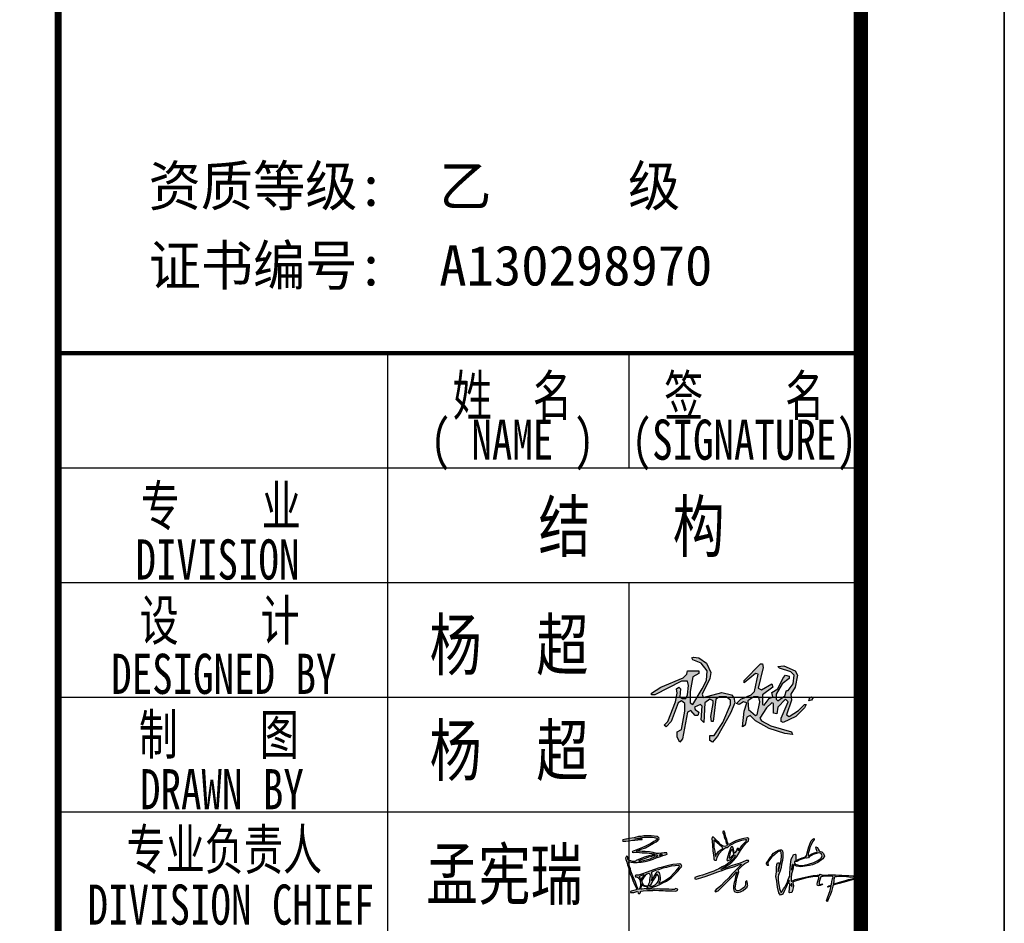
# Model space of a CAD drawing. Extents: x -302077 to 107904, y -9283 to 295706.
# Tile 32 of 256: x -173876 to -167008, y 3739 to 10043. Entities that reach past the tile are written whole.
import ezdxf
from ezdxf.enums import TextEntityAlignment as Align

# ---------------------------------------------------------------- set-up
doc = ezdxf.new("R2010")
doc.units = 0
doc.header["$LTSCALE"] = 500
doc.header["$MEASUREMENT"] = 0
doc.layers.get('0').update_dxf_attribs({"linetype": 'CONTINUOUS'})
doc.layers.add('PUB_TITLE', color=4, linetype='CONTINUOUS')
doc.layers.add('TK', color=7, linetype='CONTINUOUS')
doc.styles.add('-宋体', font='txt', dxfattribs={"width": 0.8})
doc.styles.add('TKHZ1', font='txt', dxfattribs={"width": 0.8})

# ---------------------------------------------------------------- blocks, each defined once
blk = doc.blocks.new('A$C0D8D3458')
at = {"linetype": 'Continuous'}
h = blk.add_hatch(color=256, dxfattribs=at)
h.paths.add_polyline_path([(125, 52), (124, 53), (119, 53), (112, 48), (113, 38), (121, 31), (123, 32), (126, 47)], flags=16)
h.paths.add_polyline_path([(186, 53), (188, 52), (186, 49), (183, 48), (184, 52)])
h.paths.add_polyline_path([(127, 91), (129, 91), (130, 87), (124, 63), (128, 61), (140, 68), (141, 64), (129, 55), (129, 44), (131, 43), (137, 51), (141, 53), (140, 58), (147, 62), (153, 75), (156, 78), (160, 77), (160, 74), (152, 68), (145, 56), (145, 50), (147, 48), (155, 54), (157, 60), (159, 60), (165, 68), (166, 78), (162, 82), (149, 86), (147, 88), (154, 89), (167, 83), (170, 78), (167, 64), (162, 56), (163, 49), (157, 32), (160, 30), (171, 37), (178, 44), (180, 44), (178, 40), (168, 30), (153, 23), (151, 24), (151, 28), (159, 47), (156, 50), (147, 41), (146, 33), (142, 34), (142, 45), (140, 46), (134, 40), (126, 28), (128, 25), (139, 19), (163, 12), (164, 9), (155, 10), (137, 16), (121, 25), (115, 31), (111, 29), (109, 20), (106, 18), (108, 36), (111, 46), (107, 47), (102, 44), (99, 45), (104, 50), (116, 55), (120, 59), (124, 79), (121, 80), (108, 69), (108, 72)])
h.paths.add_polyline_path([(49, 99), (55, 98), (64, 92), (69, 81), (68, 74), (59, 56), (60, 52), (82, 58), (93, 55), (96, 52), (97, 46), (92, 34), (77, 7), (71, 0), (68, 2), (68, 8), (73, 8), (83, 23), (92, 44), (92, 49), (87, 53), (79, 53), (75, 50), (72, 24), (70, 24), (69, 30), (72, 45), (72, 48), (68, 50), (62, 46), (61, 23), (58, 26), (59, 42), (57, 44), (50, 41), (51, 38), (55, 35), (54, 31), (51, 31), (46, 37), (42, 35), (36, 4), (33, 0), (30, 6), (30, 12), (35, 15), (39, 36), (39, 45), (35, 48), (31, 46), (23, 24), (17, 18), (15, 20), (19, 24), (28, 47), (30, 57), (29, 62), (32, 64), (34, 62), (33, 53), (36, 51), (40, 51), (42, 55), (43, 66), (42, 71), (35, 71), (4, 55), (0, 55), (0, 57), (11, 64), (37, 75), (41, 79), (42, 83), (55, 83), (55, 80), (48, 76), (45, 59), (45, 46), (48, 44), (59, 62), (64, 72), (65, 83), (58, 92), (48, 96), (47, 98)])
for points in [[(49, 99), (55, 98), (64, 92), (69, 81), (68, 74), (59, 56), (60, 52), (82, 58), (93, 55), (96, 52), (97, 46), (92, 34), (77, 7), (71, 0), (68, 2), (68, 8), (73, 8), (83, 23), (92, 44), (92, 49), (87, 53), (79, 53), (75, 50), (72, 24), (70, 24), (69, 30), (72, 45), (72, 48), (68, 50), (62, 46), (61, 23), (58, 26), (59, 42), (57, 44), (50, 41), (51, 38), (55, 35), (54, 31), (51, 31), (46, 37), (42, 35), (36, 4), (33, 0), (30, 6), (30, 12), (35, 15), (39, 36), (39, 45), (35, 48), (31, 46), (23, 24), (17, 18), (15, 20), (19, 24), (28, 47), (30, 57), (29, 62), (32, 64), (34, 62), (33, 53), (36, 51), (40, 51), (42, 55), (43, 66), (42, 71), (35, 71), (4, 55), (0, 55), (0, 57), (11, 64), (37, 75), (41, 79), (42, 83), (55, 83), (55, 80), (48, 76), (45, 59), (45, 46), (48, 44), (59, 62), (64, 72), (65, 83), (58, 92), (48, 96), (47, 98), (49, 99)], [(127, 91), (129, 91), (130, 87), (124, 63), (128, 61), (140, 68), (141, 64), (129, 55), (129, 44), (131, 43), (137, 51), (141, 53), (140, 58), (147, 62), (153, 75), (156, 78), (160, 77), (160, 74), (152, 68), (145, 56), (145, 50), (147, 48), (155, 54), (157, 60), (159, 60), (165, 68), (166, 78), (162, 82), (149, 86), (147, 88), (154, 89), (167, 83), (170, 78), (167, 64), (162, 56), (163, 49), (157, 32), (160, 30), (171, 37), (178, 44), (180, 44), (178, 40), (168, 30), (153, 23), (151, 24), (151, 28), (159, 47), (156, 50), (147, 41), (146, 33), (142, 34), (142, 45), (140, 46), (134, 40), (126, 28), (128, 25), (139, 19), (163, 12), (164, 9), (155, 10), (137, 16), (121, 25), (115, 31), (111, 29), (109, 20), (106, 18), (108, 36), (111, 46), (107, 47), (102, 44), (99, 45), (104, 50), (116, 55), (120, 59), (124, 79), (121, 80), (108, 69), (108, 72), (127, 91)], [(125, 52), (124, 53), (119, 53), (112, 48), (113, 38), (121, 31), (123, 32), (126, 47), (125, 52)], [(186, 53), (188, 52), (186, 49), (183, 48), (184, 52), (186, 53)]]:
    blk.add_lwpolyline(points, dxfattribs=at)
blk = doc.blocks.new('孟宪瑞')
h = blk.add_hatch(color=3)
h.paths.add_polyline_path([(2326, -442), (2320, -469), (2316, -505), (2318, -519), (2325, -489), (2329, -455), (2329, -442)], flags=16)
h.paths.add_polyline_path([(2392, -401), (2363, -399), (2359, -423), (2367, -437), (2398, -450), (2437, -460), (2490, -458), (2551, -448), (2627, -428), (2683, -404), (2730, -371), (2746, -339), (2736, -308), (2698, -298), (2623, -318), (2566, -345), (2557, -357), (2535, -364), (2518, -356), (2479, -367), (2437, -382), (2402, -396)], flags=16)
h.paths.add_polyline_path([(2918, -634), (2910, -631), (2903, -649), (2894, -675), (2888, -712), (2882, -733), (2891, -736), (2952, -719), (2999, -707), (3053, -695), (3095, -684), (3125, -679), (3161, -671), (3197, -665), (3187, -657), (3127, -656), (3070, -646), (3012, -640), (2963, -634), (2932, -637)], flags=16)
h.paths.add_polyline_path([(2299, -708), (2297, -727), (2306, -744), (2315, -725), (2309, -705)], flags=16)
h.paths.add_polyline_path([(1992, -417), (1992, -427), (1998, -432), (2004, -432), (1996, -440), (1984, -438), (1976, -431), (1973, -419), (1975, -405), (1991, -379), (2015, -348), (2040, -317), (2053, -299), (2076, -274), (2112, -251), (2146, -235), (2164, -229), (2190, -231), (2204, -247), (2206, -279), (2202, -327), (2195, -377), (2181, -431), (2171, -476), (2158, -518), (2142, -556), (2132, -571), (2125, -604), (2124, -644), (2125, -684), (2133, -730), (2136, -764), (2144, -790), (2151, -809), (2151, -820), (2156, -821), (2170, -803), (2193, -773), (2211, -750), (2226, -722), (2244, -688), (2262, -647), (2273, -622), (2287, -601), (2288, -583), (2288, -559), (2295, -493), (2306, -433), (2309, -407), (2318, -366), (2334, -335), (2345, -315), (2352, -305), (2374, -301), (2383, -315), (2382, -350), (2380, -369), (2374, -378), (2384, -384), (2412, -377), (2468, -357), (2500, -348), (2519, -337), (2522, -331), (2527, -339), (2531, -326), (2539, -289), (2556, -237), (2569, -206), (2594, -149), (2606, -128), (2628, -104), (2636, -99), (2646, -98), (2647, -108), (2638, -123), (2622, -143), (2600, -183), (2582, -219), (2568, -260), (2555, -299), (2553, -321), (2555, -329), (2567, -325), (2603, -304), (2629, -296), (2673, -285), (2682, -279), (2667, -240), (2663, -214), (2685, -221), (2694, -246), (2709, -268), (2719, -279), (2745, -285), (2768, -309), (2776, -344), (2754, -381), (2683, -429), (2608, -459), (2563, -466), (2504, -473), (2444, -477), (2387, -464), (2354, -446), (2344, -445), (2338, -485), (2327, -526), (2311, -569), (2304, -623), (2304, -653), (2301, -670), (2309, -671), (2358, -649), (2455, -630), (2538, -614), (2611, -607), (2666, -603), (2698, -605), (2708, -594), (2724, -598), (2729, -605), (2817, -606), (2917, -612), (3007, -620), (3046, -627), (3103, -628), (3159, -638), (3217, -639), (3266, -649), (3288, -656), (3283, -665), (3254, -673), (3210, -675), (3161, -686), (3112, -700), (3034, -716), (2964, -731), (2906, -744), (2880, -750), (2872, -765), (2852, -836), (2831, -887), (2812, -923), (2795, -959), (2787, -974), (2776, -965), (2792, -924), (2815, -875), (2833, -825), (2843, -784), (2849, -763), (2830, -766), (2809, -774), (2798, -771), (2817, -760), (2850, -750), (2859, -736), (2864, -700), (2876, -664), (2882, -642), (2877, -631), (2844, -628), (2802, -624), (2766, -624), (2747, -624), (2728, -624), (2716, -630), (2705, -656), (2692, -685), (2688, -697), (2687, -717), (2688, -732), (2708, -730), (2728, -727), (2730, -738), (2699, -749), (2680, -752), (2662, -748), (2657, -726), (2666, -700), (2677, -673), (2685, -645), (2687, -632), (2679, -623), (2604, -626), (2522, -635), (2451, -650), (2371, -669), (2329, -680), (2324, -694), (2330, -733), (2324, -765), (2314, -799), (2306, -828), (2276, -832), (2267, -827), (2276, -766), (2282, -710), (2275, -699), (2268, -694), (2273, -674), (2275, -653), (2262, -677), (2235, -742), (2204, -793), (2178, -842), (2146, -858), (2126, -821), (2112, -744), (2103, -661), (2093, -594), (2106, -533), (2110, -471), (2115, -432), (2125, -409), (2143, -411), (2146, -438), (2137, -473), (2130, -495), (2127, -530), (2140, -505), (2158, -441), (2177, -375), (2184, -314), (2183, -267), (2172, -250), (2138, -255), (2089, -294), (2051, -321), (2008, -376), (1991, -401)])
h.paths.add_polyline_path([(1262, -55), (1261, -100), (1257, -152), (1266, -209), (1270, -259), (1272, -282), (1289, -256), (1318, -214), (1356, -189), (1380, -174), (1374, -156), (1336, -122), (1307, -92), (1278, -67)], flags=16)
h.paths.add_polyline_path([(1508, -190), (1498, -200), (1481, -236), (1468, -279), (1461, -300), (1462, -312), (1476, -307), (1511, -276), (1527, -263), (1523, -236), (1516, -203)], flags=16)
h.paths.add_polyline_path([(1412, 62), (1402, 65), (1389, 59), (1392, 42), (1401, 16), (1405, -15), (1414, -45), (1425, -63), (1426, -79), (1430, -103), (1441, -123), (1438, -140), (1405, -150), (1390, -145), (1352, -119), (1327, -90), (1300, -61), (1280, -36), (1259, -14), (1240, -12), (1235, -35), (1236, -66), (1238, -126), (1239, -201), (1245, -263), (1249, -297), (1251, -312), (1252, -327), (1262, -333), (1285, -330), (1298, -296), (1311, -262), (1333, -236), (1372, -198), (1394, -180), (1409, -171), (1423, -165), (1439, -165), (1455, -157), (1469, -141), (1501, -126), (1563, -98), (1605, -85), (1646, -74), (1673, -69), (1697, -64), (1712, -65), (1714, -72), (1697, -96), (1672, -120), (1646, -148), (1627, -169), (1610, -197), (1602, -215), (1595, -217), (1596, -204), (1603, -189), (1590, -180), (1576, -190), (1566, -210), (1548, -237), (1542, -247), (1536, -238), (1529, -208), (1526, -191), (1520, -165), (1510, -152), (1495, -158), (1483, -188), (1460, -240), (1444, -282), (1434, -316), (1429, -333), (1436, -348), (1459, -342), (1482, -330), (1511, -300), (1525, -281), (1537, -275), (1544, -289), (1520, -323), (1492, -352), (1456, -377), (1409, -405), (1359, -429), (1314, -454), (1272, -468), (1243, -481), (1187, -499), (1134, -516), (1082, -528), (1040, -537), (997, -548), (977, -559), (974, -574), (995, -581), (1058, -567), (1133, -546), (1223, -517), (1296, -494), (1356, -476), (1415, -460), (1485, -442), (1535, -429), (1588, -413), (1611, -408), (1625, -403), (1626, -409), (1589, -442), (1554, -475), (1489, -536), (1439, -590), (1383, -634), (1333, -683), (1302, -713), (1261, -736), (1242, -757), (1253, -770), (1287, -756), (1341, -710), (1394, -662), (1440, -619), (1481, -583), (1514, -549), (1547, -516), (1555, -502), (1560, -510), (1553, -533), (1538, -570), (1523, -631), (1514, -653), (1505, -697), (1502, -740), (1511, -776), (1535, -788), (1561, -793), (1598, -786), (1634, -766), (1671, -739), (1692, -724), (1690, -709), (1700, -704), (1699, -693), (1697, -676), (1694, -652), (1692, -633), (1670, -651), (1669, -675), (1666, -705), (1656, -723), (1623, -746), (1593, -761), (1569, -770), (1556, -770), (1542, -764), (1530, -747), (1527, -718), (1532, -701), (1544, -643), (1556, -595), (1575, -536), (1587, -507), (1583, -487), (1578, -481), (1585, -476), (1625, -435), (1650, -412), (1672, -398), (1702, -385), (1723, -377), (1732, -369), (1725, -357), (1694, -358), (1654, -374), (1609, -387), (1545, -406), (1486, -422), (1419, -443), (1383, -454), (1339, -462), (1362, -447), (1406, -425), (1452, -400), (1496, -368), (1526, -345), (1567, -295), (1624, -213), (1669, -157), (1689, -129), (1717, -103), (1740, -84), (1745, -57), (1727, -43), (1677, -51), (1619, -64), (1563, -79), (1518, -99), (1486, -114), (1464, -126), (1455, -118), (1447, -90), (1440, -53), (1431, -14), (1420, 22), (1416, 45)])
h.paths.add_polyline_path([(393, -452), (380, -454), (381, -468), (382, -503), (382, -524), (380, -546), (375, -557), (372, -567), (375, -571), (391, -551), (410, -524), (429, -494), (445, -475), (453, -457), (468, -452), (486, -464), (493, -504), (497, -540), (494, -568), (492, -587), (475, -611), (476, -618), (519, -599), (564, -580), (596, -560), (640, -531), (682, -489), (719, -458), (747, -428), (766, -404), (771, -389), (760, -381), (710, -382), (656, -387), (591, -402), (540, -407), (477, -429), (436, -436)], flags=16)
h.paths.add_polyline_path([(460, -487), (445, -502), (432, -523), (401, -569), (376, -606), (365, -630), (343, -639), (336, -645), (354, -650), (388, -648), (422, -633), (450, -608), (469, -588), (476, -557), (477, -528), (471, -504)], flags=16)
h.paths.add_polyline_path([(339, -471), (315, -482), (291, -499), (271, -520), (257, -541), (248, -557), (243, -574), (245, -600), (253, -615), (265, -629), (295, -640), (314, -644), (323, -644), (330, -634), (337, -615), (350, -586), (354, -553), (360, -533), (363, -505), (359, -485), (350, -471)], flags=16)
h.paths.add_polyline_path([(234, -623), (230, -630), (228, -650), (225, -662), (222, -671), (224, -683), (240, -681), (268, -676), (297, -672), (315, -669), (322, -665), (319, -658), (302, -655), (282, -651), (267, -646), (254, -639), (247, -632), (241, -625), (240, -623), (236, -617), (234, -617)], flags=16)
h.paths.add_polyline_path([(269, -489), (242, -497), (223, -502), (211, -507), (208, -518), (213, -524), (219, -538), (224, -552), (225, -564), (232, -563), (238, -546), (253, -524), (264, -508), (272, -497), (276, -488)], flags=16)
h.paths.add_polyline_path([(468, -227), (446, -226), (432, -231), (417, -233), (404, -238), (383, -242), (377, -239), (372, -242), (348, -249), (315, -258), (275, -269), (233, -283), (214, -290), (215, -298), (238, -297), (277, -291), (333, -280), (372, -269), (400, -260), (439, -248), (459, -241), (470, -240), (477, -234), (474, -228)], flags=16)
h.paths.add_polyline_path([(542, -217), (525, -217), (510, -220), (502, -227), (503, -232), (516, -229), (542, -221)], flags=16)
h.paths.add_polyline_path([(46, 14), (8, 7), (0, 0), (4, -12), (49, -12), (87, -7), (139, -3), (173, -3), (213, 0), (249, 2), (275, 2), (275, 12), (241, 12), (206, 11), (179, 11), (179, 16), (221, 22), (271, 27), (297, 31), (334, 31), (380, 28), (415, 25), (442, 20), (460, 15), (474, 10), (482, 3), (481, -7), (461, -20), (434, -35), (413, -47), (390, -59), (362, -72), (333, -84), (305, -96), (273, -109), (225, -127), (201, -135), (177, -144), (155, -149), (143, -153), (130, -158), (129, -169), (143, -173), (197, -173), (230, -176), (265, -181), (296, -185), (332, -188), (362, -193), (398, -197), (425, -204), (435, -210), (430, -215), (397, -222), (353, -231), (290, -245), (247, -260), (210, -272), (177, -287), (166, -293), (159, -297), (128, -295), (102, -286), (85, -281), (72, -281), (65, -270), (63, -255), (63, -237), (58, -226), (45, -220), (39, -229), (34, -238), (29, -246), (34, -265), (45, -303), (56, -338), (64, -365), (72, -389), (72, -425), (85, -468), (104, -519), (117, -559), (137, -617), (156, -652), (164, -672), (164, -690), (127, -698), (106, -702), (86, -705), (79, -711), (79, -722), (96, -725), (126, -725), (152, -715), (165, -711), (175, -711), (182, -718), (184, -735), (194, -746), (206, -740), (215, -729), (216, -716), (226, -710), (254, -706), (312, -706), (349, -706), (388, -708), (434, -708), (471, -712), (501, -714), (530, -718), (564, -723), (610, -725), (656, -729), (695, -732), (712, -731), (732, -719), (728, -706), (708, -699), (697, -699), (693, -706), (685, -712), (651, -707), (608, -702), (563, -700), (527, -697), (483, -694), (448, -690), (420, -694), (403, -690), (389, -690), (375, -688), (351, -688), (321, -688), (301, -688), (301, -684), (333, -675), (377, -668), (394, -662), (402, -657), (419, -655), (445, -648), (498, -628), (531, -612), (581, -592), (609, -574), (655, -542), (709, -490), (749, -453), (775, -423), (792, -404), (802, -393), (794, -373), (777, -360), (734, -360), (680, -365), (618, -377), (581, -384), (536, -393), (474, -407), (422, -421), (359, -441), (308, -458), (257, -474), (227, -483), (200, -487), (186, -490), (176, -488), (166, -488), (155, -498), (155, -510), (170, -510), (186, -517), (197, -524), (206, -538), (213, -559), (217, -579), (220, -602), (221, -628), (212, -666), (202, -685), (188, -688), (181, -672), (170, -642), (154, -583), (139, -541), (121, -500), (97, -429), (93, -394), (83, -367), (76, -330), (72, -301), (79, -297), (105, -306), (140, -311), (190, -313), (244, -313), (299, -306), (354, -294), (411, -276), (456, -263), (487, -255), (517, -244), (550, -233), (587, -227), (610, -217), (606, -200), (567, -196), (532, -200), (488, -203), (462, -200), (417, -184), (365, -176), (308, -169), (267, -164), (239, -159), (205, -159), (189, -160), (192, -152), (254, -134), (312, -114), (372, -86), (426, -59), (466, -41), (490, -25), (504, -10), (507, 1), (506, 15), (481, 32), (441, 41), (399, 46), (358, 49), (299, 51), (261, 45), (226, 43), (165, 30), (96, 22), (56, 17)])
for points in [[(46, 14), (8, 7), (0, 0), (4, -12), (49, -12), (87, -7), (139, -3), (173, -3), (213, 0), (249, 2), (275, 2), (275, 12), (241, 12), (206, 11), (179, 11), (179, 16), (221, 22), (271, 27), (297, 31), (334, 31), (380, 28), (415, 25), (442, 20), (460, 15), (474, 10), (482, 3), (481, -7), (461, -20), (434, -35), (413, -47), (390, -59), (362, -72), (333, -84), (305, -96), (273, -109), (225, -127), (201, -135), (177, -144), (155, -149), (143, -153), (130, -158), (129, -169), (143, -173), (197, -173), (230, -176), (265, -181), (296, -185), (332, -188), (362, -193), (398, -197), (425, -204), (435, -210), (430, -215), (397, -222), (353, -231), (290, -245), (247, -260), (210, -272), (177, -287), (166, -293), (159, -297), (128, -295), (102, -286), (85, -281), (72, -281), (65, -270), (63, -255), (63, -237), (58, -226), (45, -220), (39, -229), (34, -238), (29, -246), (34, -265), (45, -303), (56, -338), (64, -365), (72, -389), (72, -425), (85, -468), (104, -519), (117, -559), (137, -617), (156, -652), (164, -672), (164, -690), (127, -698), (106, -702), (86, -705), (79, -711), (79, -722), (96, -725), (126, -725), (152, -715), (165, -711), (175, -711), (182, -718), (184, -735), (194, -746), (206, -740), (215, -729), (216, -716), (226, -710), (254, -706), (312, -706), (349, -706), (388, -708), (434, -708), (471, -712), (501, -714), (530, -718), (564, -723), (610, -725), (656, -729), (695, -732), (712, -731), (732, -719), (728, -706), (708, -699), (697, -699), (693, -706), (685, -712), (651, -707), (608, -702), (563, -700), (527, -697), (483, -694), (448, -690), (420, -694), (403, -690), (389, -690), (375, -688), (351, -688), (321, -688), (301, -688), (301, -684), (333, -675), (377, -668), (394, -662), (402, -657), (419, -655), (445, -648), (498, -628), (531, -612), (581, -592), (609, -574), (655, -542), (709, -490), (749, -453), (775, -423), (792, -404), (802, -393), (794, -373), (777, -360), (734, -360), (680, -365), (618, -377), (581, -384), (536, -393), (474, -407), (422, -421), (359, -441), (308, -458), (257, -474), (227, -483), (200, -487), (186, -490), (176, -488), (166, -488), (155, -498), (155, -510), (170, -510), (186, -517), (197, -524), (206, -538), (213, -559), (217, -579), (220, -602), (221, -628), (212, -666), (202, -685), (188, -688), (181, -672), (170, -642), (154, -583), (139, -541), (121, -500), (97, -429), (93, -394), (83, -367), (76, -330), (72, -301), (79, -297), (105, -306), (140, -311), (190, -313), (244, -313), (299, -306), (354, -294), (411, -276), (456, -263), (487, -255), (517, -244), (550, -233), (587, -227), (610, -217), (606, -200), (567, -196), (532, -200), (488, -203), (462, -200), (417, -184), (365, -176), (308, -169), (267, -164), (239, -159), (205, -159), (189, -160), (192, -152), (254, -134), (312, -114), (372, -86), (426, -59), (466, -41), (490, -25), (504, -10), (507, 1), (506, 15), (481, 32), (441, 41), (399, 46), (358, 49), (299, 51), (261, 45), (226, 43), (165, 30), (96, 22), (56, 17)], [(1412, 62), (1402, 65), (1389, 59), (1392, 42), (1401, 16), (1405, -15), (1414, -45), (1425, -63), (1426, -79), (1430, -103), (1441, -123), (1438, -140), (1405, -150), (1390, -145), (1352, -119), (1327, -90), (1300, -61), (1280, -36), (1259, -14), (1240, -12), (1235, -35), (1236, -66), (1238, -126), (1239, -201), (1245, -263), (1249, -297), (1251, -312), (1252, -327), (1262, -333), (1285, -330), (1298, -296), (1311, -262), (1333, -236), (1372, -198), (1394, -180), (1409, -171), (1423, -165), (1439, -165), (1455, -157), (1469, -141), (1501, -126), (1563, -98), (1605, -85), (1646, -74), (1673, -69), (1697, -64), (1712, -65), (1714, -72), (1697, -96), (1672, -120), (1646, -148), (1627, -169), (1610, -197), (1602, -215), (1595, -217), (1596, -204), (1603, -189), (1590, -180), (1576, -190), (1566, -210), (1548, -237), (1542, -247), (1536, -238), (1529, -208), (1526, -191), (1520, -165), (1510, -152), (1495, -158), (1483, -188), (1460, -240), (1444, -282), (1434, -316), (1429, -333), (1436, -348), (1459, -342), (1482, -330), (1511, -300), (1525, -281), (1537, -275), (1544, -289), (1520, -323), (1492, -352), (1456, -377), (1409, -405), (1359, -429), (1314, -454), (1272, -468), (1243, -481), (1187, -499), (1134, -516), (1082, -528), (1040, -537), (997, -548), (977, -559), (974, -574), (995, -581), (1058, -567), (1133, -546), (1223, -517), (1296, -494), (1356, -476), (1415, -460), (1485, -442), (1535, -429), (1588, -413), (1611, -408), (1625, -403), (1626, -409), (1589, -442), (1554, -475), (1489, -536), (1439, -590), (1383, -634), (1333, -683), (1302, -713), (1261, -736), (1242, -757), (1253, -770), (1287, -756), (1341, -710), (1394, -662), (1440, -619), (1481, -583), (1514, -549), (1547, -516), (1555, -502), (1560, -510), (1553, -533), (1538, -570), (1523, -631), (1514, -653), (1505, -697), (1502, -740), (1511, -776), (1535, -788), (1561, -793), (1598, -786), (1634, -766), (1671, -739), (1692, -724), (1690, -709), (1700, -704), (1699, -693), (1697, -676), (1694, -652), (1692, -633), (1670, -651), (1669, -675), (1666, -705), (1656, -723), (1623, -746), (1593, -761), (1569, -770), (1556, -770), (1542, -764), (1530, -747), (1527, -718), (1532, -701), (1544, -643), (1556, -595), (1575, -536), (1587, -507), (1583, -487), (1578, -481), (1585, -476), (1625, -435), (1650, -412), (1672, -398), (1702, -385), (1723, -377), (1732, -369), (1725, -357), (1694, -358), (1654, -374), (1609, -387), (1545, -406), (1486, -422), (1419, -443), (1383, -454), (1339, -462), (1362, -447), (1406, -425), (1452, -400), (1496, -368), (1526, -345), (1567, -295), (1624, -213), (1669, -157), (1689, -129), (1717, -103), (1740, -84), (1745, -57), (1727, -43), (1677, -51), (1619, -64), (1563, -79), (1518, -99), (1486, -114), (1464, -126), (1455, -118), (1447, -90), (1440, -53), (1431, -14), (1420, 22), (1416, 45)], [(1262, -55), (1261, -100), (1257, -152), (1266, -209), (1270, -259), (1272, -282), (1289, -256), (1318, -214), (1356, -189), (1380, -174), (1374, -156), (1336, -122), (1307, -92), (1278, -67)], [(1992, -417), (1992, -427), (1998, -432), (2004, -432), (1996, -440), (1984, -438), (1976, -431), (1973, -419), (1975, -405), (1991, -379), (2015, -348), (2040, -317), (2053, -299), (2076, -274), (2112, -251), (2146, -235), (2164, -229), (2190, -231), (2204, -247), (2206, -279), (2202, -327), (2195, -377), (2181, -431), (2171, -476), (2158, -518), (2142, -556), (2132, -571), (2125, -604), (2124, -644), (2125, -684), (2133, -730), (2136, -764), (2144, -790), (2151, -809), (2151, -820), (2156, -821), (2170, -803), (2193, -773), (2211, -750), (2226, -722), (2244, -688), (2262, -647), (2273, -622), (2287, -601), (2288, -583), (2288, -559), (2295, -493), (2306, -433), (2309, -407), (2318, -366), (2334, -335), (2345, -315), (2352, -305), (2374, -301), (2383, -315), (2382, -350), (2380, -369), (2374, -378), (2384, -384), (2412, -377), (2468, -357), (2500, -348), (2519, -337), (2522, -331), (2527, -339), (2531, -326), (2539, -289), (2556, -237), (2569, -206), (2594, -149), (2606, -128), (2628, -104), (2636, -99), (2646, -98), (2647, -108), (2638, -123), (2622, -143), (2600, -183), (2582, -219), (2568, -260), (2555, -299), (2553, -321), (2555, -329), (2567, -325), (2603, -304), (2629, -296), (2673, -285), (2682, -279), (2667, -240), (2663, -214), (2685, -221), (2694, -246), (2709, -268), (2719, -279), (2745, -285), (2768, -309), (2776, -344), (2754, -381), (2683, -429), (2608, -459), (2563, -466), (2504, -473), (2444, -477), (2387, -464), (2354, -446), (2344, -445), (2338, -485), (2327, -526), (2311, -569), (2304, -623), (2304, -653), (2301, -670), (2309, -671), (2358, -649), (2455, -630), (2538, -614), (2611, -607), (2666, -603), (2698, -605), (2708, -594), (2724, -598), (2729, -605), (2817, -606), (2917, -612), (3007, -620), (3046, -627), (3103, -628), (3159, -638), (3217, -639), (3266, -649), (3288, -656), (3283, -665), (3254, -673), (3210, -675), (3161, -686), (3112, -700), (3034, -716), (2964, -731), (2906, -744), (2880, -750), (2872, -765), (2852, -836), (2831, -887), (2812, -923), (2795, -959), (2787, -974), (2776, -965), (2792, -924), (2815, -875), (2833, -825), (2843, -784), (2849, -763), (2830, -766), (2809, -774), (2798, -771), (2817, -760), (2850, -750), (2859, -736), (2864, -700), (2876, -664), (2882, -642), (2877, -631), (2844, -628), (2802, -624), (2766, -624), (2747, -624), (2728, -624), (2716, -630), (2705, -656), (2692, -685), (2688, -697), (2687, -717), (2688, -732), (2708, -730), (2728, -727), (2730, -738), (2699, -749), (2680, -752), (2662, -748), (2657, -726), (2666, -700), (2677, -673), (2685, -645), (2687, -632), (2679, -623), (2604, -626), (2522, -635), (2451, -650), (2371, -669), (2329, -680), (2324, -694), (2330, -733), (2324, -765), (2314, -799), (2306, -828), (2276, -832), (2267, -827), (2276, -766), (2282, -710), (2275, -699), (2268, -694), (2273, -674), (2275, -653), (2262, -677), (2235, -742), (2204, -793), (2178, -842), (2146, -858), (2126, -821), (2112, -744), (2103, -661), (2093, -594), (2106, -533), (2110, -471), (2115, -432), (2125, -409), (2143, -411), (2146, -438), (2137, -473), (2130, -495), (2127, -530), (2140, -505), (2158, -441), (2177, -375), (2184, -314), (2183, -267), (2172, -250), (2138, -255), (2089, -294), (2051, -321), (2008, -376), (1991, -401)], [(468, -227), (446, -226), (432, -231), (417, -233), (404, -238), (383, -242), (377, -239), (372, -242), (348, -249), (315, -258), (275, -269), (233, -283), (214, -290), (215, -298), (238, -297), (277, -291), (333, -280), (372, -269), (400, -260), (439, -248), (459, -241), (470, -240), (477, -234), (474, -228)], [(542, -217), (525, -217), (510, -220), (502, -227), (503, -232), (516, -229), (542, -221)], [(1508, -190), (1498, -200), (1481, -236), (1468, -279), (1461, -300), (1462, -312), (1476, -307), (1511, -276), (1527, -263), (1523, -236), (1516, -203)], [(393, -452), (380, -454), (381, -468), (382, -503), (382, -524), (380, -546), (375, -557), (372, -567), (375, -571), (391, -551), (410, -524), (429, -494), (445, -475), (453, -457), (468, -452), (486, -464), (493, -504), (497, -540), (494, -568), (492, -587), (475, -611), (476, -618), (519, -599), (564, -580), (596, -560), (640, -531), (682, -489), (719, -458), (747, -428), (766, -404), (771, -389), (760, -381), (710, -382), (656, -387), (591, -402), (540, -407), (477, -429), (436, -436)], [(2392, -401), (2363, -399), (2359, -423), (2367, -437), (2398, -450), (2437, -460), (2490, -458), (2551, -448), (2627, -428), (2683, -404), (2730, -371), (2746, -339), (2736, -308), (2698, -298), (2623, -318), (2566, -345), (2557, -357), (2535, -364), (2518, -356), (2479, -367), (2437, -382), (2402, -396)], [(269, -489), (242, -497), (223, -502), (211, -507), (208, -518), (213, -524), (219, -538), (224, -552), (225, -564), (232, -563), (238, -546), (253, -524), (264, -508), (272, -497), (276, -488)], [(339, -471), (315, -482), (291, -499), (271, -520), (257, -541), (248, -557), (243, -574), (245, -600), (253, -615), (265, -629), (295, -640), (314, -644), (323, -644), (330, -634), (337, -615), (350, -586), (354, -553), (360, -533), (363, -505), (359, -485), (350, -471)], [(460, -487), (445, -502), (432, -523), (401, -569), (376, -606), (365, -630), (343, -639), (336, -645), (354, -650), (388, -648), (422, -633), (450, -608), (469, -588), (476, -557), (477, -528), (471, -504)], [(2326, -442), (2320, -469), (2316, -505), (2318, -519), (2325, -489), (2329, -455), (2329, -442)], [(234, -623), (230, -630), (228, -650), (225, -662), (222, -671), (224, -683), (240, -681), (268, -676), (297, -672), (315, -669), (322, -665), (319, -658), (302, -655), (282, -651), (267, -646), (254, -639), (247, -632), (241, -625), (240, -623), (236, -617), (234, -617)], [(2918, -634), (2910, -631), (2903, -649), (2894, -675), (2888, -712), (2882, -733), (2891, -736), (2952, -719), (2999, -707), (3053, -695), (3095, -684), (3125, -679), (3161, -671), (3197, -665), (3187, -657), (3127, -656), (3070, -646), (3012, -640), (2963, -634), (2932, -637)], [(2299, -708), (2297, -727), (2306, -744), (2315, -725), (2309, -705)]]:
    blk.add_lwpolyline(points, close=True)
blk = doc.blocks.new('wrtgtg')
at = {"color": 4}
blk.add_line((7804.3, -4841.2), (7804.3, 52558.8), dxfattribs=at)
at = {"layer": 'PUB_TITLE'}
for p, q in [((8804.3, 53558.8), (8804.3, -5841.2)), ((7804.3, -4841.2), (7804.3, 52558.8)), ((4504.3, 4748.3), (4504.3, 11158.8)), ((6186.5, 10358.8), (6186.5, 11158.8)), ((2204.3, 10358.8), (7804.3, 10358.8)), ((2204.3, 9558.8), (7804.3, 9558.8)), ((6186.5, 4748.4), (6186.5, 9558.8)), ((2204.3, 8758.8), (7804.3, 8758.8)), ((2204.3, 7958.8), (7804.3, 7958.8))]:
    blk.add_line(p, q, dxfattribs=at)
blk.add_lwpolyline([(-75295.7, -5841.2), (8804.3, -5841.2), (8804.3, 53558.8), (-75295.7, 53558.8)], close=True, dxfattribs=at)
at = {"layer": 'PUB_TITLE', "const_width": 100}
blk.add_lwpolyline([(-72795.7, -4841.2), (7804.3, -4841.2), (7804.3, 52558.8), (-72795.7, 52558.8)], close=True, dxfattribs=at)
at = {"layer": 'PUB_TITLE'}
for points, const_width in [([(2204.3, -4841.2), (2204.3, 52558.8)], 50), ([(2204.3, 11158.8), (7804.3, 11158.8)], 29.7)]:
    blk.add_lwpolyline(points, dxfattribs=dict(at, const_width=const_width))
at = {"linetype": 'Continuous', "xscale": 6, "yscale": 6, "zscale": 6}
blk.add_blockref('A$C0D8D3458', (6342.7, 8443.7), dxfattribs=at)
at = {"xscale": 0.5050378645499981, "yscale": 0.5050378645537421, "zscale": 0.5050378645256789, "rotation": 2.662162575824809}
blk.add_blockref('孟宪瑞', (6140.5, 7758.6), dxfattribs=at)
at = {"layer": 'TK', "style": '-宋体'}
for s, p in [('资质等级:  乙     级', (2835.8, 12185.2)), ('证书编号:  A130298970', (2835.8, 11630.1))]:
    blk.add_text(s, height=280, dxfattribs=at).set_placement(p)
at = {"layer": 'TK'}
for s, height, style, width, p in [('姓  名', 280, '-宋体', 0.75, (5373, 10868.6)), ('签    名', 280, '-宋体', 0.75, (6990.3, 10868.6)), ('( NAME )', 280, '-宋体', 0.75, (5373, 10533.2)), ('(SIGNATURE)', 280, '-宋体', 0.75, (6990.3, 10533.2)), ('专    业', 280, '-宋体', 0.75, (3338.9, 10098.8)), ('DIVISION ', 280, '-宋体', 0.75, (3387.5, 9718.9)), ('设    计', 280, '-宋体', 0.75, (3331.2, 9298.8)), ('杨  超', 350, 'TKHZ1', 0.8, (5349.1, 9130.3)), ('DESIGNED BY', 280, '-宋体', 0.75, (3360.3, 8921.1)), ('制    图    ', 280, '-宋体', 0.75, (3611.2, 8502.8)), ('杨  超', 350, 'TKHZ1', 0.8, (5349.1, 8393.3)), ('DRAWN BY', 280, '-宋体', 0.75, (3347.2, 8116.3)), ('专业负责人', 280, '-宋体', 0.75, (3363.7, 7700.5)), ('孟宪瑞', 350, 'TKHZ1', 0.8, (5316.8, 7530.3)), ('DIVISION CHIEF', 280, '-宋体', 0.75, (3410.1, 7311.3))]:
    blk.add_text(s, height=height, dxfattribs=dict(at, style=style, width=width)).set_placement(p, align=Align.MIDDLE)
at = {"layer": 'TK', "style": 'TKHZ1', "width": 0.8}
blk.add_text('结   构', height=350, dxfattribs=at).set_placement((6204.6, 9774.3), align=Align.CENTER)

msp = doc.modelspace()

# ---------------------------------------------------------------- block references
msp.add_blockref('wrtgtg', (-175812.208, -3441.74))

doc.saveas('drawing.dxf')
